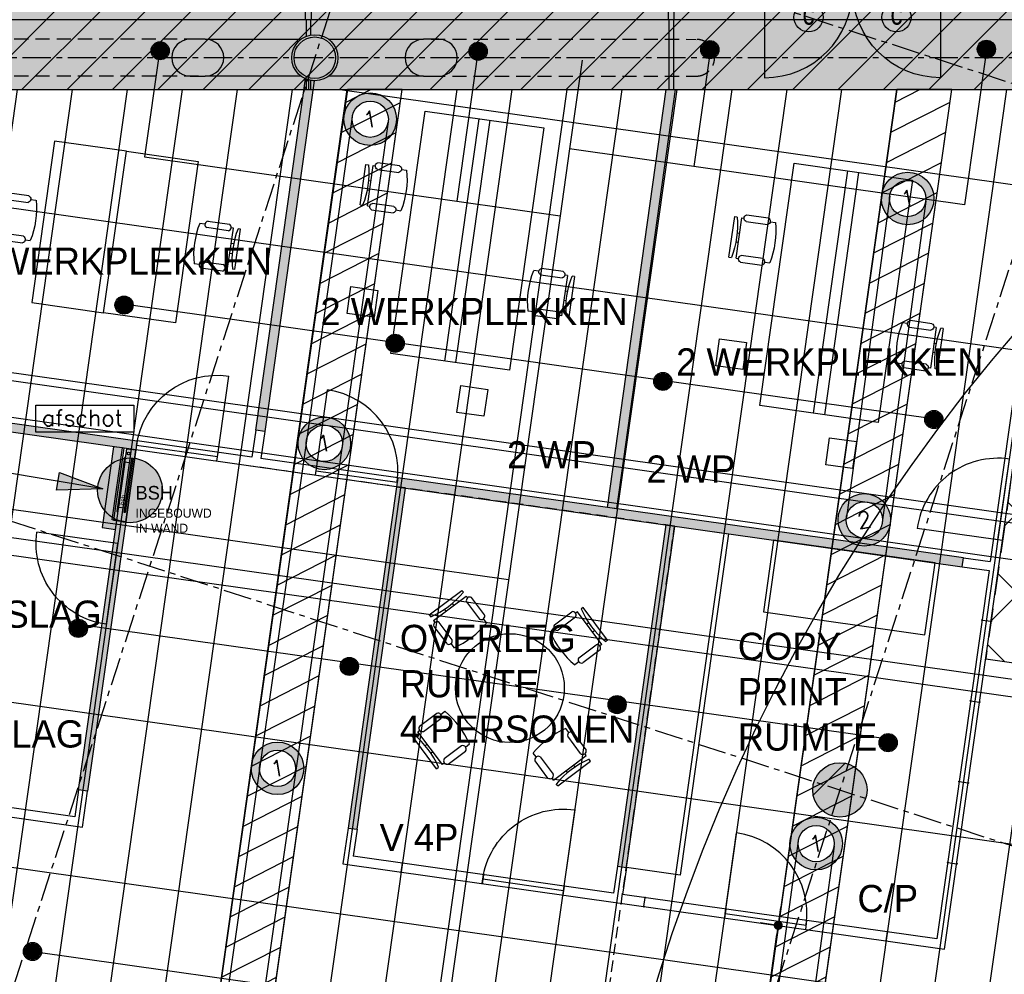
# Model space of a CAD drawing. Header units: millimetres. Extents: x -4106 to 114694, y -37499 to 54647.
# Tile 87 of 109: x 59038 to 69895, y 26336 to 36865. Entities that reach past the tile are written whole.
import ezdxf
from ezdxf.enums import TextEntityAlignment as Align

# ---------------------------------------------------------------- set-up
doc = ezdxf.new("R2010")
doc.units = ezdxf.units.MM
doc.header["$LTSCALE"] = 50
for name, pattern in [('B0301', [25, 12.5, -6.25, 0, -6.25]), ('B0401', [7.5, 5, -2.5]), ('B0702', [4.6875, 3.125, -1.5625]), ('XREF_05-werkset$0$B0702', [4.6875, 3.125, -1.5625]), ('XREF_STRAMIEN$0$B0201', [50, 31.25, -6.25, 6.25, -6.25])]:
    doc.linetypes.add(name, pattern=pattern)
for name, color, linetype in [('FOK_ BRANDSLANGHASPELS', 2, 'Continuous'), ('FOK_00_ALGEMEEN', 1, 'Continuous'), ('FOK_05---_TEKST_18', 1, 'Continuous'), ('FOK_05---_TEKST_25', 2, 'Continuous'), ('FOK_07_STRAMIEN', 13, 'B0301'), ('FOK_08---_MAATVOERING', 2, 'Continuous'), ('FOK_22_BINNENWANDEN', 2, 'Continuous'), ('FOK_22_BINNENWANDEN @ 1 VP1', 2, 'Continuous'), ('FOK_22_BINNENWANDEN @ 1 VP2', 2, 'Continuous'), ('FOK_22_BINNENWANDEN @ 1 VPModel', 2, 'Continuous'), ('FOK_82_LOS MEUBILAIR', 1, 'Continuous'), ('XREF_05-werkset$0$AA28G---_PREFABBETON', 242, 'Continuous'), ('XREF_05-werkset$0$AI28XH2-_STAAL', 1, 'Continuous'), ('XREF_05-werkset$0$AI31----_BUITENKOZ', 242, 'Continuous'), ('XREF_05-werkset$0$AI32XI--_HOUT', 242, 'Continuous'), ('XREF_05-werkset$0$AL$1A---_ALGEMEEN', 7, 'Continuous'), ('XREF_05-werkset$0$AL28G---_PREFABBETON', 4, 'Continuous'), ('XREF_05-werkset$0$AL28XH2-_STAAL', 4, 'Continuous'), ('XREF_05-werkset$0$AL31----_BUITENKOZ', 2, 'Continuous'), ('XREF_05-werkset$0$ALR3OR3-_OPPR30', 242, 'Continuous'), ('XREF_05-werkset$0$AT$1A---_ALGEMEEN', 7, 'Continuous'), ('XREF_05_PLAFOND$0$AA00VV4-_SOLID252', 254, 'Continuous'), ('XREF_05_PLAFOND$0$AA45----_PLAFONDAFW', 1, 'Continuous'), ('XREF_05_PLAFOND$0$AI45----_PLAFONDAFW', 2, 'Continuous'), ('XREF_05_Sprinkler installatie$0$verzonken sprinkler', 6, 'Continuous'), ('XREF_05_Sprinkler installatie$0$WL524---', 4, 'Continuous'), ('XREF_05_Sprinkler installatie$0$WL531---', 3, 'Continuous'), ('XREF_05_Sprinkler installatie$0$WL570---_TOEVOER', 3, 'Continuous'), ('XREF_05_Sprinkler installatie$0$WL6516--', 4, 'Continuous'), ('XREF_05_Vloergoot installaties$0$EL6131--_VG', 3, 'Continuous'), ('XREF_05_Vloergoot installaties$0$EL6222--', 3, 'Continuous'), ('XREF_STRAMIEN$0$AL$7A---_STRAMIEN', 1, 'XREF_STRAMIEN$0$B0201')]:
    doc.layers.add(name, color=color, linetype=linetype)
doc.styles.add('FOK-DIM', font='romans.shx')
doc.styles.add('XREF_05-werkset$0$02_100', font='ABTPR.SHX', dxfattribs={"width": 0.8, "height": 250})
doc.styles.add('XREF_05_Sprinkler installatie$0$BURO-018', font='simplex.shx', dxfattribs={"height": 180})
doc.styles.add('XREF_05_Sprinkler installatie$0$Standard', font='txt')
doc.styles.add('XREF_05_Vloergoot installaties$0$BURO-018', font='simplex.shx', dxfattribs={"height": 180})
doc.dimstyles.new('FOK-100', dxfattribs={"dimscale": 100, "dimtxt": 1.5, "dimasz": 1, "dimexe": 2, "dimexo": 0, "dimgap": 2, "dimtad": 1, "dimdec": 0, "dimzin": 11, "dimdsep": 46, "dimtxsty": 'FOK-DIM', "dimblk1": 'DOT', "dimblk2": 'DOT', "dimsah": 1, "dimcen": 2.5, "dimclrd": 256, "dimclre": 256, "dimclrt": 256, "dimadec": 0, "dimazin": 0, "dimtfac": 1, "dimtdec": 0, "dimtix": 1, "dimtmove": 2, "dimatfit": 3, "dimldrblk": 'DOT', "dimfxl": 2, "dimtolj": 1, "dimtzin": 0, "dimarcsym": 0})
pattern_1 = [(27.02, (0, 0), (-124.9329, 244.9832), [])]

# ---------------------------------------------------------------- blocks, each defined once
blk = doc.blocks.new('XREF_05-werkset$0$281B508F')
for radius in [254, 229]:
    blk.add_circle((0, 0), radius)
blk = doc.blocks.new('XREF_05-werkset$0$V-H-28G001_B09145W02')
at = {"layer": 'XREF_05-werkset$0$AA28G---_PREFABBETON'}
h = blk.add_hatch(color=254, dxfattribs=at)
edge = h.paths.add_edge_path()
edge.add_arc((0, 0), 300, 0, 360)
h = blk.add_hatch(dxfattribs=at)
h.set_pattern_fill('KALKZST', color=1, scale=880, style=0)
h.set_pattern_definition([(45, (-25612.5, -9670.3), (-390.278, 390.278), [])])
edge = h.paths.add_edge_path()
edge.add_arc((0, 0), 300, 0, 360)
at = {"layer": 'XREF_05-werkset$0$AL28G---_PREFABBETON'}
blk.add_circle((0, 0), 300, dxfattribs=at)
blk = doc.blocks.new('XREF_05-werkset$0$V-H-28X00A_09145B1')
at = {"layer": 'XREF_05-werkset$0$AI28XH2-_STAAL', "linetype": 'XREF_05-werkset$0$B0702'}
for p, q in [((61009, 36649), (58087, 36648)), ((63575, 36649), (66497, 36648)), ((61009, 36243), (58087, 36242)), ((63575, 36243), (66497, 36242))]:
    blk.add_line(p, q, dxfattribs=at)
at = {"layer": 'XREF_05-werkset$0$AI28XH2-_STAAL'}
for points in [[(61085, 36649), (62141, 36649)], [(62443, 36649), (63491, 36649)], [(62138, 36243), (61085, 36243)], [(63491, 36243), (62446, 36243)]]:
    blk.add_lwpolyline(points, dxfattribs=at)
at = {"layer": 'XREF_05-werkset$0$AI28XH2-_STAAL', "linetype": 'XREF_05-werkset$0$B0702'}
blk.add_arc((66497, 36445), 203, 270, 90, dxfattribs=at)
at = {"layer": 'XREF_05-werkset$0$AL28XH2-_STAAL'}
for points in [[(60917, 36649, 1), (60917, 36243), (61085, 36243, 1), (61085, 36649)], [(63491, 36649, 1), (63491, 36243), (63659, 36243, 1), (63659, 36649)]]:
    blk.add_lwpolyline(points, format="xyb", close=True, dxfattribs=at)
blk.add_blockref('XREF_05-werkset$0$V-H-28G001_B09145W02', (68082, 28370))
blk.add_blockref('XREF_05-werkset$0$281B508F', (62292, 36445), dxfattribs=at)
blk = doc.blocks.new('XREF_05-werkset$0$V-K-39-00GX_09145B')
at = {"color": 0, "linetype": 'ByBlock'}
blk.add_lwpolyline([(60, 0), (60, -170), (0, -170), (0, 0)], close=True, dxfattribs=at)
blk = doc.blocks.new('XREF_05-werkset$0$V-K-39-00GS_09145B')
at = {"color": 0, "linetype": 'ByBlock'}
blk.add_lwpolyline([(-60, 0), (-60, -170), (0, -170), (0, 0)], close=True, dxfattribs=at)
blk = doc.blocks.new('XREF_05-werkset$0$P-H-31-00YS_09145B1')
at = {"layer": 'XREF_05-werkset$0$AI31----_BUITENKOZ'}
for p, q in [((-60, 80), (-2000, 80)), ((-60, 56), (-2000, 56)), ((-60, -90), (-2000, -90))]:
    blk.add_line(p, q, dxfattribs=at)
for points in [[(-2000, 6), (-2000, -964, 0.41421), (-1030, 6)], [(-60, 6), (-60, -964, -0.41421), (-1030, 6)]]:
    blk.add_lwpolyline(points, format="xyb", dxfattribs=at)
at = {"layer": 'XREF_05-werkset$0$AL$1A---_ALGEMEEN'}
for centre in [(-1515, -298), (-545, -298)]:
    blk.add_circle(centre, 161, dxfattribs=at)
at = {"layer": 'XREF_05-werkset$0$AL31----_BUITENKOZ'}
for points in [[(-1034, 50), (-1996, 50), (-1998, 10), (-1032, 10)], [(-1026, 50), (-64, 50), (-62, 10), (-1028, 10)]]:
    blk.add_lwpolyline(points, close=True, dxfattribs=at)
for name, p in [('XREF_05-werkset$0$V-K-39-00GX_09145B', (-2060, 80)), ('XREF_05-werkset$0$V-K-39-00GS_09145B', (0, 80))]:
    blk.add_blockref(name, p, dxfattribs=at)
at = {"layer": 'XREF_05-werkset$0$AT$1A---_ALGEMEEN', "color": 7, "style": 'XREF_05-werkset$0$02_100', "width": 0.8}
for p in [(-1515, -255), (-545, -255)]:
    blk.add_text('c', height=250, dxfattribs=at).set_placement(p, align=Align.MIDDLE_CENTER)
blk = doc.blocks.new('XREF_05-werkset')
at = {"layer": 'XREF_05-werkset$0$AI32XI--_HOUT'}
blk.add_lwpolyline([(31191, 21080), (22128, 21566), (24131, 36865), (96261, 36865), (87027, -28343), (68250, -22249)], dxfattribs=at)
at = {"layer": 'XREF_05-werkset$0$ALR3OR3-_OPPR30', "linetype": 'XREF_05-werkset$0$B0702'}
blk.add_lwpolyline([(60436, 20099), (31231, 21828), (22997, 22270), (24807, 36095), (95374, 36095), (86393, -27328), (68974, -21675), (69214, 10716, 0.399143)], format="xyb", close=True, dxfattribs=at)
for name, p in [('XREF_05-werkset$0$P-H-31-00YS_09145B1', (69251, 37189)), ('XREF_05-werkset$0$V-H-28X00A_09145B1', (0, 0))]:
    blk.add_blockref(name, p)
blk = doc.blocks.new('XREF_STRAMIEN')
at = {"layer": 'XREF_STRAMIEN$0$AL$7A---_STRAMIEN', "ltscale": 0.2}
for p, q in [((24193.2, 42612.9), (99881.1, 18049.7)), ((50109.6, 42612.9), (99881.1, 26460.4)), ((99881.1, 36444.7), (4081.1, 36444.7))]:
    blk.add_line(p, q, dxfattribs=at)
for points in [[(64618.3, 43612.9), (43803.8, -20523.9)], [(73029.1, 43612.9), (51413.1, -22993.3)]]:
    blk.add_lwpolyline(points, dxfattribs=at)
blk = doc.blocks.new('XREF_05_PLAFOND')
at = {"layer": 'XREF_05_PLAFOND$0$AA00VV4-_SOLID252'}
h = blk.add_hatch(color=256, dxfattribs=at)
edge = h.paths.add_edge_path(flags=16)
edge.add_line((31231, 21828), (22997, 22270))
edge.add_line((22997, 22270), (24807, 36095))
edge.add_line((24807, 36095), (95374, 36095))
edge.add_line((95374, 36095), (86393, -27328))
edge.add_line((86393, -27328), (68974, -21675))
edge.add_line((68974, -21675), (69214, 10716))
edge.add_arc((59885, 10785), 9330, 359.5745, 446.6108)
edge.add_line((60436, 20099), (31231, 21828))
edge = h.paths.add_edge_path()
edge.add_line((31161, 20520), (31178, 20830))
edge.add_line((31178, 20830), (60378, 19101))
edge.add_arc((59885, 10785), 8330, -0.4255, 86.6075, ccw=False)
edge.add_line((68215, 10723), (67969, -22305))
edge.add_line((67969, -22305), (67940, -22396))
edge.add_line((67940, -22396), (87220, -28653))
edge.add_line((87220, -28653), (96531, 37100))
edge.add_line((96531, 37100), (23925, 37100))
edge.add_line((23925, 37100), (21807, 20927))
edge.add_line((21807, 20927), (31096, 20429))
edge.add_line((31096, 20429), (31101, 20524))
edge.add_line((31101, 20524), (31161, 20520))
at = {"layer": 'XREF_05_PLAFOND$0$AA45----_PLAFONDAFW'}
h = blk.add_hatch(dxfattribs=at)
h.set_pattern_fill('ANSI31', color=256, scale=2200, angle=342.02, style=0)
h.set_pattern_definition(pattern_1)
h.paths.add_polyline_path([(60386, 20102), (60985, 20050), (63257, 36095), (62651, 36095)])
h = blk.add_hatch(dxfattribs=at)
h.set_pattern_fill('ANSI31', color=256, scale=2200, angle=342.02, style=0)
h.set_pattern_definition(pattern_1)
h.paths.add_polyline_path([(66111, 17734), (66644, 17217), (69317, 36095), (68711, 36095)])
at = {"layer": 'XREF_05_PLAFOND$0$AI45----_PLAFONDAFW'}
h = blk.add_hatch(dxfattribs=at)
h.set_pattern_fill('_USER,_O', color=256, scale=600, angle=90, pattern_type=0)
h.set_pattern_definition([(81.94, (95233.5, 35104.6), (-594.073, 84.126), [])])
edge = h.paths.add_edge_path(flags=16)
edge.add_arc((41622, 26897), 5450, 0, 360)
h.paths.add_polyline_path([(49934, 30177), (51534, 30177), (51534, 27777), (49934, 27777)], flags=16)
edge = h.paths.add_edge_path(flags=16)
edge.add_arc((86127, 26613), 3800, 0, 360)
edge = h.paths.add_edge_path(flags=16)
edge.add_arc((74999, -10767), 5450, 0, 360)
edge = h.paths.add_edge_path()
edge.add_line((31231, 21828), (22997, 22270))
edge.add_line((22997, 22270), (24807, 36095))
edge.add_line((24807, 36095), (95374, 36095))
edge.add_line((95374, 36095), (86393, -27328))
edge.add_line((86393, -27328), (68974, -21675))
edge.add_line((68974, -21675), (69214, 10716))
edge.add_arc((59885, 10785), 9330, 359.5745, 446.6108)
edge.add_line((60436, 20099), (31231, 21828))
h = blk.add_hatch(dxfattribs=at)
h.set_pattern_fill('_USER,_O', color=256, scale=1800, pattern_type=0)
h.set_pattern_definition([(351.94, (95233.5, 35104.6), (252.378, 1782.22), [])])
edge = h.paths.add_edge_path(flags=16)
edge.add_arc((74999, -10767), 5450, 0, 360)
edge = h.paths.add_edge_path(flags=16)
edge.add_arc((41622, 26897), 5450, 0, 360)
h.paths.add_polyline_path([(49934, 30177), (51534, 30177), (51534, 27777), (49934, 27777)], flags=16)
edge = h.paths.add_edge_path(flags=16)
edge.add_arc((86127, 26613), 3800, 0, 360)
edge = h.paths.add_edge_path()
edge.add_line((31231, 21828), (22997, 22270))
edge.add_line((22997, 22270), (24807, 36095))
edge.add_line((24807, 36095), (95374, 36095))
edge.add_line((95374, 36095), (86393, -27328))
edge.add_line((86393, -27328), (68974, -21675))
edge.add_line((68974, -21675), (69214, 10716))
edge.add_arc((59885, 10785), 9330, 359.5745, 446.6108)
edge.add_line((60436, 20099), (31231, 21828))
at = {"layer": 'XREF_05_PLAFOND$0$AA45----_PLAFONDAFW'}
for points in [[(60386, 20102), (60985, 20050), (63257, 36095), (62651, 36095)], [(66111, 17734), (66644, 17217), (69317, 36095), (68711, 36095)]]:
    blk.add_lwpolyline(points, close=True, dxfattribs=at)
blk = doc.blocks.new('XREF_05_Sprinkler installatie$0$SP-KOP02')
at = {"color": 0, "linetype": 'Continuous'}
for p, q in [((-0.87, -0.02), (0.02, 0.87)), ((-0.85, -0.22), (0.22, 0.85)), ((-0.84, 0.23), (-0.23, 0.84)), ((-0.79, -0.38), (0.38, 0.79)), ((-0.7, -0.52), (0.52, 0.7)), ((-0.6, -0.64), (0.64, 0.6)), ((-0.47, -0.74), (0.74, 0.47)), ((-0.32, -0.81), (0.81, 0.32)), ((-0.14, -0.86), (0.86, 0.14)), ((0.07, -0.87), (0.87, -0.07)), ((0.38, -0.79), (0.79, -0.38))]:
    blk.add_line(p, q, dxfattribs=at)
at = {"color": 0, "linetype": 'Continuous', "const_width": 0.875}
blk.add_lwpolyline([(-0.44, 0, 1), (0.44, 0, 1)], format="xyb", close=True, dxfattribs=at)
at = {"color": 0, "linetype": 'Continuous'}
for radius in [1, 0.875]:
    blk.add_circle((0, 0), radius, dxfattribs=at)
at = {"color": 0, "linetype": 'Continuous', "style": 'XREF_05_Sprinkler installatie$0$Standard', "flags": 1}
for tag, p in [('SP_MATCODE', (2, 2)), ('SP_TEMP', (2, -3)), ('SP_DOORL', (2, -5)), ('SP_KFACT', (2, -7)), ('SP_SPRHK', (2, -9)), ('SP_KLEP', (2, -11))]:
    blk.add_attdef(tag, p, '', height=1, dxfattribs=at)
blk = doc.blocks.new('XREF_05_Sprinkler installatie$0$LU-PIJL7')
at = {"color": 0, "linetype": 'Continuous'}
for p, q in [((0, 0), (-15, 0)), ((-5, -1), (-5, 1)), ((-5, 1), (0, 0)), ((0, 0), (-5, -1))]:
    blk.add_line(p, q, dxfattribs=at)
blk.add_solid([(-5, 1), (-5, -1), (0, 0)], dxfattribs=at)
blk = doc.blocks.new('XREF_05_Sprinkler installatie')
at = {"layer": 'XREF_05_Sprinkler installatie$0$verzonken sprinkler'}
h = blk.add_hatch(dxfattribs=at)
h.set_pattern_fill('JIS_WOOD', color=256, scale=500, style=0)
h.set_pattern_definition([(45, (3.27, -36464.7), (-250, 250), [])])
h.paths.add_polyline_path([(24807, 36095), (95374, 36095), (86393, -27327), (68969, -21673), (69211, 10226), (69062, 12468), (68691, 13867), (68341, 14728), (67609, 16019), (67276, 16479), (66138, 17710), (64799, 18714), (64109, 19104), (63010, 19574), (61838, 19909), (60552, 20091), (59093, 20179), (23005, 22333)], flags=16)
h.paths.add_polyline_path([(24131, 36865), (96542, 37109), (87228, -28665), (68231, -22243), (68457, 9789), (68440, 11432), (68332, 12290), (67835, 13662), (67691, 14033), (66839, 15594), (65842, 16785), (63694, 18334), (62337, 18877), (59567, 19359), (56814, 19564), (22128, 21567)])
blk.add_lwpolyline([(24807, 36095), (95374, 36095), (86393, -27327), (68969, -21673), (69211, 10226), (69062, 12468), (68691, 13867), (68341, 14728), (67609, 16019), (67276, 16479), (66138, 17710), (64799, 18714), (64109, 19104), (63010, 19574), (61838, 19909), (60552, 20091), (59093, 20179), (23005, 22333)], close=True, dxfattribs=at)
at = {"layer": 'XREF_05_Sprinkler installatie$0$WL524---'}
for p, q in [((60584, 36540), (60416, 35352)), ((64091, 36508), (63858, 34865)), ((66646, 36488), (66470, 35246)), ((69698, 36529), (69457, 34823)), ((65239, 36417), (65101, 35440)), ((65101, 35440), (64997, 34703)), ((66470, 35246), (65101, 35440)), ((60416, 35352), (63858, 34865)), ((69457, 34823), (66470, 35246)), ((63858, 34865), (64997, 34703)), ((64997, 34703), (62943, 20201)), ((60186, 33731), (69183, 32457)), ((56902, 31758), (59856, 31339)), ((59856, 31339), (64429, 30692)), ((59682, 30199), (68639, 28931)), ((59192, 26589), (68148, 25321))]:
    blk.add_line(p, q, dxfattribs=at)
at = {"layer": 'XREF_05_Sprinkler installatie$0$WL531---'}
blk.add_line((53487, 31733), (76106, 28530), dxfattribs=at)
at = {"layer": 'XREF_05_Sprinkler installatie$0$WL570---_TOEVOER'}
blk.add_lwpolyline([(59215, 32614), (60295, 32614), (60295, 32315), (59215, 32315)], close=True, dxfattribs=at)
at = {"layer": 'XREF_05_Sprinkler installatie$0$WL570---_TOEVOER', "xscale": 99.99999999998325, "yscale": 100, "zscale": 100, "rotation": 350.4989829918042}
blk.add_blockref('XREF_05_Sprinkler installatie$0$LU-PIJL7', (59954, 31691), dxfattribs=at)
at = {"layer": 'XREF_05_Sprinkler installatie$0$WL6516--', "xscale": 99.9999999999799, "yscale": 100, "zscale": 100, "rotation": 7.589429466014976}
for p in [(60587, 36522), (64093, 36516), (66648, 36534), (69697, 36539), (60189, 33717), (63178, 33296), (66130, 32875), (69118, 32455), (59685, 30152), (62673, 29732), (65625, 29311), (68614, 28891), (59180, 26588)]:
    blk.add_blockref('XREF_05_Sprinkler installatie$0$SP-KOP02', p, dxfattribs=at)
at = {"layer": 'XREF_05_Sprinkler installatie$0$WL570---_TOEVOER', "insert": (59283, 32563), "char_height": 180, "width": 2903.21, "attachment_point": 1, "style": 'XREF_05_Sprinkler installatie$0$BURO-018'}
blk.add_mtext('afschot', dxfattribs=at)
blk = doc.blocks.new('XREF_05_Vloergoot installaties$0$E00415')
at = {"linetype": 'Continuous'}
h = blk.add_hatch(color=0, dxfattribs=at)
edge = h.paths.add_edge_path()
edge.add_arc((0, 0), 2.9, 0, 360)
edge = h.paths.add_edge_path(flags=16)
edge.add_arc((0, 0), 2, 0, 360)
at = {"color": 0, "linetype": 'Continuous'}
for radius in [2.9, 2]:
    blk.add_circle((0, 0), radius, dxfattribs=at)
at = {"color": 0, "linetype": 'Continuous', "style": 'XREF_05_Vloergoot installaties$0$BURO-018'}
for tag, p in [('E_GKAST', (0, 8)), ('E_GROEP', (0, 5)), ('E_SGROEP', (4.5, 5))]:
    blk.add_attdef(tag, text='', height=1.8, dxfattribs=at).set_placement(p, align=Align.MIDDLE)
at = {"color": 0, "linetype": 'Continuous', "style": 'XREF_05_Vloergoot installaties$0$BURO-018', "flags": 1}
for tag, p in [('E_VERMCODE', (13, 5)), ('E_MATCODE', (0, 0))]:
    blk.add_attdef(tag, text='', height=1.8, dxfattribs=at).set_placement(p, align=Align.MIDDLE)
blk = doc.blocks.new('XREF_05_Vloergoot installaties')
at = {"layer": 'XREF_05_Vloergoot installaties$0$EL6131--_VG'}
for p, q in [((38426, 35803), (80280, 29852)), ((62705, 35795), (62199, 32220)), ((63101, 35739), (62595, 32164)), ((38772, 35349), (80224, 29456)), ((68631, 34918), (68153, 31374)), ((69028, 34865), (68549, 31321)), ((62199, 32220), (60670, 21511)), ((62595, 32164), (61066, 21454)), ((67622, 27805), (66638, 20670)), ((68018, 27750), (67034, 20616))]:
    blk.add_line(p, q, dxfattribs=at)
at = {"layer": 'XREF_05_Vloergoot installaties$0$EL6222--'}
ref = blk.add_blockref('XREF_05_Vloergoot installaties$0$E00415', (62903, 35767), dxfattribs=dict(at, xscale=100.000000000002, yscale=100, zscale=100, rotation=351.5354125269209))
ref.add_attrib('E_GROEP', '1', dxfattribs={"layer": '0', "color": 1, "linetype": 'Continuous', "height": 180, "rotation": 9.5113, "style": 'XREF_05_Vloergoot installaties$0$BURO-018'}).set_placement((62903, 35767), align=Align.MIDDLE)
ref = blk.add_blockref('XREF_05_Vloergoot installaties$0$E00415', (68829, 34892), dxfattribs=dict(at, xscale=100.000000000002, yscale=100, zscale=100, rotation=351.5354125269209))
ref.add_attrib('E_GROEP', '1', dxfattribs={"layer": '0', "color": 1, "linetype": 'Continuous', "height": 180, "rotation": 9.5113, "style": 'XREF_05_Vloergoot installaties$0$BURO-018'}).set_placement((68829, 34892), align=Align.MIDDLE)
ref = blk.add_blockref('XREF_05_Vloergoot installaties$0$E00415', (62397, 32192), dxfattribs=dict(at, xscale=100.000000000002, yscale=100, zscale=100, rotation=351.5354125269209))
ref.add_attrib('E_GROEP', '1', dxfattribs={"layer": '0', "color": 1, "linetype": 'Continuous', "height": 180, "rotation": 9.5113, "style": 'XREF_05_Vloergoot installaties$0$BURO-018'}).set_placement((62397, 32192), align=Align.MIDDLE)
ref = blk.add_blockref('XREF_05_Vloergoot installaties$0$E00415', (68351, 31348), dxfattribs=dict(at, xscale=100.000000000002, yscale=100, zscale=100, rotation=351.5354125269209))
ref.add_attrib('E_GROEP', '2', dxfattribs={"layer": '0', "color": 1, "linetype": 'Continuous', "height": 180, "rotation": 9.5113, "style": 'XREF_05_Vloergoot installaties$0$BURO-018'}).set_placement((68351, 31348), align=Align.MIDDLE)
ref = blk.add_blockref('XREF_05_Vloergoot installaties$0$E00415', (61881, 28608), dxfattribs=dict(at, xscale=100.000000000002, yscale=100, zscale=100, rotation=351.5354125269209))
ref.add_attrib('E_GROEP', '1', dxfattribs={"layer": '0', "color": 1, "linetype": 'Continuous', "height": 180, "rotation": 9.5113, "style": 'XREF_05_Vloergoot installaties$0$BURO-018'}).set_placement((61881, 28608), align=Align.MIDDLE)
ref = blk.add_blockref('XREF_05_Vloergoot installaties$0$E00415', (67820, 27778), dxfattribs=dict(at, xscale=100.000000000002, yscale=100, zscale=100, rotation=351.5354125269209))
ref.add_attrib('E_GROEP', '1', dxfattribs={"layer": '0', "color": 1, "linetype": 'Continuous', "height": 180, "rotation": 9.5113, "style": 'XREF_05_Vloergoot installaties$0$BURO-018'}).set_placement((67820, 27778), align=Align.MIDDLE)
blk = doc.blocks.new('WP 1600-800')
at = {"linetype": 'Continuous'}
for p, q in [((701, 1636), (940, 1636)), ((569, 1600), (595, 1600)), ((569, 1600), (569, 1150)), ((648, 1600), (675, 1600)), ((648, 1600), (648, 1150)), ((940, 1564), (701, 1564)), ((966, 1600), (1022, 1600)), ((648, 1428), (620, 1428)), ((621, 1322), (648, 1322)), ((569, 1150), (595, 1150)), ((648, 1150), (675, 1150)), ((936, 1113), (697, 1113)), ((701, 1186), (940, 1186)), ((966, 1150), (1022, 1150))]:
    blk.add_line(p, q, dxfattribs=at)
blk.add_lwpolyline([(1134, 2275), (1934, 2275), (1934, 475), (1134, 475)], close=True)
for centre, radius, start, end in [((713, 1600), 37.7, 107.2856, 252.7144), ((929, 1600), 37.7, 287.2856, 72.7144), ((-349, 1375), 971, 346.5803, 13.4197), ((78, 1375), 971, 346.5803, 13.4197), ((711, 1149), 38.2, 104.3544, 248.7073), ((926, 1150), 38.2, 284.3544, 68.7073)]:
    blk.add_arc(centre, radius, start, end, dxfattribs=at)
blk = doc.blocks.new('A$C46E716B0')
at = {"layer": 'FOK_00_ALGEMEEN', "color": 13}
for points in [[(0, 0), (0, 900)], [(0, 0), (900, 0)]]:
    blk.add_lwpolyline(points, dxfattribs=at)
blk.add_arc((0, 0), 900, 0, 90, dxfattribs=at)
blk = doc.blocks.new('workbench bulo 2700')
at = {"linetype": 'Continuous'}
for p, q in [((68460, 36075), (68082, 33402)), ((69767, 35890), (68460, 36075)), ((69054, 35991), (68676, 33318)), ((68794, 33301), (69173, 35974)), ((69389, 33217), (69767, 35890)), ((69838, 35198), (69783, 35206)), ((69874, 35230), (70110, 35197)), ((70096, 35126), (69859, 35159)), ((70090, 34708), (70153, 35154)), ((70153, 35154), (70127, 35158)), ((70169, 34697), (70232, 35143)), ((70232, 35143), (70206, 35146)), ((70156, 34979), (70129, 34983)), ((70114, 34878), (70142, 34874)), ((69775, 34752), (69720, 34760)), ((69806, 34784), (70043, 34751)), ((70032, 34680), (69796, 34713)), ((70090, 34708), (70064, 34711)), ((70169, 34697), (70142, 34700)), ((67680, 34595), (67617, 34149)), ((67680, 34595), (67706, 34591)), ((67759, 34584), (67696, 34138)), ((67759, 34584), (67785, 34580)), ((68042, 34507), (67806, 34541)), ((67816, 34612), (68052, 34579)), ((68074, 34539), (68129, 34532)), ((67735, 34413), (67707, 34417)), ((67692, 34312), (67720, 34308)), ((67617, 34149), (67643, 34145)), ((67696, 34138), (67722, 34134)), ((67975, 34061), (67739, 34095)), ((67753, 34166), (67989, 34133)), ((68010, 34093), (68065, 34085)), ((68082, 33402), (69389, 33217))]:
    blk.add_line(p, q, dxfattribs=at)
for centre, radius, start, end in [((70686, 34851), 971, 158.5203, 185.3597), ((69878, 35192), 38.2, 96.2944, 240.6473), ((70091, 35164), 38.2, 276.2944, 60.6473), ((71109, 34791), 971, 158.5203, 185.3597), ((69812, 34747), 37.7, 99.2256, 244.6544), ((70026, 34717), 37.7, 279.2256, 64.6544), ((66740, 34501), 971, 338.5203, 5.3597), ((67822, 34575), 37.7, 99.2256, 244.6544), ((68036, 34545), 37.7, 279.2256, 64.6544), ((67162, 34441), 971, 338.5203, 5.3597), ((67757, 34128), 38.2, 96.2944, 240.6473), ((67971, 34099), 38.2, 276.2944, 60.6473)]:
    blk.add_arc(centre, radius, start, end, dxfattribs=at)
blk = doc.blocks.new('VERGADER 4P ROND')
at = {"linetype": 'Continuous'}
for p, q in [((70721, 29561), (71081, 29831)), ((70769, 29497), (71129, 29768)), ((71081, 29831), (71097, 29810)), ((71129, 29768), (71145, 29747)), ((71330, 29560), (71187, 29751)), ((70974, 29686), (70991, 29664)), ((71132, 29704), (71275, 29513)), ((72417, 29642), (72396, 29626)), ((72688, 29282), (72417, 29642)), ((70721, 29561), (70737, 29539)), ((70906, 29601), (70889, 29623)), ((72102, 29451), (72293, 29594)), ((72333, 29534), (72142, 29390)), ((72354, 29594), (72332, 29578)), ((72624, 29234), (72354, 29594)), ((70769, 29497), (70784, 29476)), ((70772, 29433), (70915, 29243)), ((70973, 29286), (70829, 29476)), ((71320, 29514), (71353, 29469)), ((72479, 29473), (72457, 29457)), ((72099, 29403), (72055, 29370)), ((72521, 29372), (72543, 29389)), ((70960, 29243), (70993, 29199)), ((72370, 29088), (72560, 29231)), ((72624, 29234), (72603, 29218)), ((72688, 29282), (72667, 29266)), ((72604, 29174), (72413, 29030)), ((72370, 29043), (72326, 29010)), ((70803, 28474), (70612, 28331)), ((70849, 28463), (70894, 28497)), ((70659, 28275), (70850, 28419)), ((70532, 28225), (70553, 28240)), ((70595, 28272), (70616, 28288)), ((70866, 27912), (70595, 28272)), ((72260, 28264), (72226, 28308)), ((72307, 28261), (72451, 28070)), ((70802, 27864), (70532, 28225)), ((70676, 28118), (70699, 28135)), ((71120, 28103), (71164, 28137)), ((72390, 28030), (72247, 28221)), ((70762, 28050), (70740, 28033)), ((71077, 28116), (70886, 27973)), ((70930, 27915), (71120, 28059)), ((71900, 27993), (71866, 28037)), ((72451, 28009), (72435, 28031)), ((70866, 27912), (70887, 27928)), ((72030, 27759), (71887, 27950)), ((71944, 27993), (72088, 27803)), ((72091, 27739), (72451, 28009)), ((72138, 27675), (72498, 27946)), ((72330, 27884), (72313, 27906)), ((72498, 27946), (72483, 27967)), ((70802, 27864), (70823, 27880)), ((72228, 27842), (72245, 27820)), ((72091, 27739), (72075, 27760)), ((72138, 27675), (72122, 27696))]:
    blk.add_line(p, q, dxfattribs=at)
blk.add_circle((71610, 28753), 600)
for centre, radius, start, end in [((70349, 30429), 971, 293.5168, 320.3562), ((71167, 29719), 38.2, 58.2292, 202.5821), ((71295, 29546), 38.2, 238.2292, 22.5821), ((72303, 29558), 38.2, 321.2909, 105.6438), ((73286, 30013), 971, 203.5168, 230.3562), ((70807, 29446), 37.7, 54.2221, 199.6509), ((70606, 30089), 971, 293.5168, 320.3562), ((72132, 29427), 38.2, 141.2909, 285.6438), ((72945, 29757), 971, 203.5168, 230.3562), ((70937, 29273), 37.7, 234.2221, 19.6509), ((72573, 29196), 37.7, 324.2221, 109.6509), ((72400, 29066), 37.7, 144.2221, 289.6509), ((70817, 28439), 38.2, 328.2292, 112.5821), ((70274, 27749), 971, 23.5168, 50.3562), ((69933, 27493), 971, 23.5168, 50.3562), ((70644, 28311), 38.2, 148.2292, 292.5821), ((72614, 27418), 971, 113.5168, 140.3562), ((72284, 28231), 38.2, 51.2909, 195.6438), ((71090, 28081), 37.7, 324.2221, 109.6509), ((72414, 28060), 38.2, 231.2909, 15.6438), ((70917, 27951), 37.7, 144.2221, 289.6509), ((71922, 27963), 37.7, 54.2221, 199.6509), ((72870, 27077), 971, 113.5168, 140.3562), ((72052, 27790), 37.7, 234.2221, 19.6509)]:
    blk.add_arc(centre, radius, start, end, dxfattribs=at)
blk = doc.blocks.new('gevelaansluiting recht')
at = {"layer": 'FOK_22_BINNENWANDEN'}
blk.add_hatch(color=256, dxfattribs=at).paths.add_polyline_path([(4, 30), (-4, -30), (-237, 3), (-229, 63)])
for points in [[(-992, 166), (-999, 116)], [(-236, 8), (-999, 116)], [(-229, 58), (-992, 166)]]:
    blk.add_lwpolyline(points, dxfattribs=at)
blk.add_lwpolyline([(4, 30), (-4, -30), (-237, 3), (-229, 63)], close=True, dxfattribs=at)
blk = doc.blocks.new('*U557')
at = {"layer": 'FOK_22_BINNENWANDEN @ 1 VP1'}
blk.add_hatch(color=256, dxfattribs=at).paths.add_polyline_path([(674, 4059), (575, 4074), (42, 311), (141, 297)])
at = {"layer": 'FOK_22_BINNENWANDEN @ 1 VP2'}
blk.add_hatch(color=256, dxfattribs=at).paths.add_polyline_path([(674, 4059), (575, 4074), (42, 311), (141, 297)])
at = {"layer": 'FOK_22_BINNENWANDEN @ 1 VPModel'}
blk.add_hatch(color=256, dxfattribs=at).paths.add_polyline_path([(674, 4059), (575, 4074), (42, 311), (141, 297)])
blk = doc.blocks.new('A$C33344D17')
at = {"layer": 'FOK_22_BINNENWANDEN'}
blk.add_lwpolyline([(674, 4059), (575, 4074), (42, 311), (141, 297)], close=True, dxfattribs=at)
for points in [[(42, 311), (0, 14)], [(141, 297), (99, 0)]]:
    blk.add_lwpolyline(points, dxfattribs=at)
blk.add_blockref('*U557', (0, 0), dxfattribs=at)
blk = doc.blocks.new('A$C094F4788')
at = {"layer": 'Defpoints'}
blk.add_lwpolyline([(5, 19), (104, 5)], dxfattribs=at)
blk.add_point((5, 19), dxfattribs=at)
at = {"layer": 'Defpoints', "color": 5}
for p in [(5, 19), (104, 5)]:
    blk.add_point(p, dxfattribs=at)
at = {"layer": 'FOK_22_BINNENWANDEN', "color": 5}
for centre in [(5, 19), (104, 5)]:
    blk.add_circle(centre, 5, dxfattribs=at)
blk = doc.blocks.new('DOT')
at = {"color": 0}
blk.add_line((-2, 0), (2, 0), dxfattribs=at)
at = {"color": 0, "const_width": 0.5}
blk.add_lwpolyline([(-0.25, 0, 1), (0.25, 0, 1)], format="xyb", close=True, dxfattribs=at)
blk = doc.blocks.new('*D47')
at = {"layer": 'Defpoints', "color": 0}
for p in [(67402, 26876), (67402, 26876), (67079, 24599)]:
    blk.add_point(p, dxfattribs=at)
at = {"layer": 'FOK_08---_MAATVOERING', "lineweight": -2}
for p, q in [((67402, 26876), (67204, 26904)), ((67093, 24698), (67388, 26777)), ((67079, 24599), (66881, 24627))]:
    blk.add_line(p, q, dxfattribs=at)
at = {"layer": 'FOK_08---_MAATVOERING', "lineweight": -2, "xscale": 100, "yscale": 100, "zscale": 100}
for p, rotation in [((67402, 26876), 81.93999999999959), ((67079, 24599), 261.9399999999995)]:
    blk.add_blockref('DOT', p, dxfattribs=dict(at, rotation=rotation))
at = {"layer": 'FOK_08---_MAATVOERING', "insert": (66968, 25776), "char_height": 150, "attachment_point": 5, "rotation": 81.94, "style": 'FOK-DIM'}
blk.add_mtext('\\A1;2300', dxfattribs=at)
blk = doc.blocks.new('A$C4D8164B4')
at = {"layer": 'FOK_ BRANDSLANGHASPELS'}
h = blk.add_hatch(color=252, dxfattribs=at)
edge = h.paths.add_edge_path()
edge.add_arc((20129, 20117), 357, 0, 360)
at = {"layer": 'FOK_ BRANDSLANGHASPELS', "color": 2}
blk.add_circle((20000, 20000), 20000, dxfattribs=at)
at = {"layer": 'FOK_ BRANDSLANGHASPELS', "color": 6}
blk.add_circle((20129, 20117), 357, dxfattribs=at)
blk = doc.blocks.new('A$C333B68CE')
at = {"color": 253}
blk.add_lwpolyline([(0, 0), (800, 0), (800, 135), (0, 135)], close=True, dxfattribs=at)
at = {"color": 13}
for points in [[(100, 102), (700, 102), (700, 112), (100, 112)], [(100, 32), (700, 32), (700, 22), (100, 22)], [(150, 32), (650, 32), (650, 102), (150, 102)]]:
    blk.add_lwpolyline(points, close=True, dxfattribs=at)
blk.add_circle((749, 74), 15, dxfattribs=at)
at = {"color": 13, "insert": (178, 92), "char_height": 50, "width": 193.01, "attachment_point": 1}
blk.add_mtext('{\\fArial|b0|i0|c0|p34;bsh}', dxfattribs=at)
blk = doc.blocks.new('*U551')
at = {"layer": 'FOK_22_BINNENWANDEN @ 1 VP1'}
blk.add_hatch(color=256, dxfattribs=at).paths.add_polyline_path([(54096, 33103), (60335, 32219), (60320, 32120), (54082, 33004)])
at = {"layer": 'FOK_22_BINNENWANDEN @ 1 VP2'}
blk.add_hatch(color=256, dxfattribs=at).paths.add_polyline_path([(54096, 33103), (60335, 32219), (60320, 32120), (54082, 33004)])
at = {"layer": 'FOK_22_BINNENWANDEN @ 1 VPModel'}
blk.add_hatch(color=256, dxfattribs=at).paths.add_polyline_path([(54096, 33103), (60335, 32219), (60320, 32120), (54082, 33004)])
blk = doc.blocks.new('*U552')
at = {"layer": 'FOK_22_BINNENWANDEN @ 1 VP1'}
blk.add_hatch(color=256, dxfattribs=at).paths.add_polyline_path([(69443, 30930), (63206, 31813), (63192, 31714), (69429, 30831)])
at = {"layer": 'FOK_22_BINNENWANDEN @ 1 VP2'}
blk.add_hatch(color=256, dxfattribs=at).paths.add_polyline_path([(69443, 30930), (63206, 31813), (63192, 31714), (69429, 30831)])
at = {"layer": 'FOK_22_BINNENWANDEN @ 1 VPModel'}
blk.add_hatch(color=256, dxfattribs=at).paths.add_polyline_path([(69443, 30930), (63206, 31813), (63192, 31714), (69429, 30831)])
blk = doc.blocks.new('*U553')
at = {"layer": 'FOK_22_BINNENWANDEN @ 1 VP1'}
blk.add_hatch(color=256, dxfattribs=at).paths.add_polyline_path([(61643, 32337), (62188, 36213), (62286, 36191), (61742, 32323)])
at = {"layer": 'FOK_22_BINNENWANDEN @ 1 VP2'}
blk.add_hatch(color=256, dxfattribs=at).paths.add_polyline_path([(61643, 32337), (62188, 36213), (62286, 36191), (61742, 32323)])
at = {"layer": 'FOK_22_BINNENWANDEN @ 1 VPModel'}
blk.add_hatch(color=256, dxfattribs=at).paths.add_polyline_path([(61643, 32337), (62188, 36213), (62286, 36191), (61742, 32323)])
blk = doc.blocks.new('*U555')
at = {"layer": 'FOK_22_BINNENWANDEN @ 1 VP1'}
blk.add_hatch(color=256, dxfattribs=at).paths.add_polyline_path([(65519, 31485), (66166, 36095), (66267, 36095), (65618, 31471)])
at = {"layer": 'FOK_22_BINNENWANDEN @ 1 VP2'}
blk.add_hatch(color=256, dxfattribs=at).paths.add_polyline_path([(65519, 31485), (66166, 36095), (66267, 36095), (65618, 31471)])
at = {"layer": 'FOK_22_BINNENWANDEN @ 1 VPModel'}
blk.add_hatch(color=256, dxfattribs=at).paths.add_polyline_path([(65519, 31485), (66166, 36095), (66267, 36095), (65618, 31471)])
blk = doc.blocks.new('*U558')
at = {"layer": 'FOK_22_BINNENWANDEN @ 1 VP1'}
blk.add_hatch(color=256, dxfattribs=at).paths.add_polyline_path([(60095, 31242), (60109, 31341), (60060, 31348), (60172, 32142), (60073, 32156), (59946, 31263)])
at = {"layer": 'FOK_22_BINNENWANDEN @ 1 VP2'}
blk.add_hatch(color=256, dxfattribs=at).paths.add_polyline_path([(60095, 31242), (60109, 31341), (60060, 31348), (60172, 32142), (60073, 32156), (59946, 31263)])
at = {"layer": 'FOK_22_BINNENWANDEN @ 1 VPModel'}
blk.add_hatch(color=256, dxfattribs=at).paths.add_polyline_path([(60095, 31242), (60109, 31341), (60060, 31348), (60172, 32142), (60073, 32156), (59946, 31263)])

msp = doc.modelspace()

# ---------------------------------------------------------------- hatches: boundary and pattern name
at = {"layer": 'FOK_08---_MAATVOERING'}
h = msp.add_hatch(dxfattribs=at)
h.set_pattern_fill('ANSI37', color=254, scale=200, style=0)
h.paths.add_polyline_path([(70687.8, 36864.7), (69689.4, 29814.6), (82166.3, 28047.7), (83414.9, 36864.7)])
h = msp.add_hatch(dxfattribs=at)
h.set_pattern_fill('ANSI37', color=254, scale=200, style=0)
edge = h.paths.add_edge_path()
edge.add_line((65844.8, 24773.4), (48102.6, 27285.8))
edge.add_line((48102.6, 27285.8), (47090.4, 20137.8))
edge.add_line((47090.4, 20137.8), (60392, 19350.2))
edge.add_arc((59884.9, 10785.6), 8579.5, 54.60356, 86.61135, ccw=False)
edge.add_line((64854.4, 17779.4), (65844.8, 24773.4))
at = {"layer": 'FOK_22_BINNENWANDEN'}
for color, points in [(256, [(62190.9, 37099.7), (62250.9, 37099.7), (62250.9, 36864.7), (62190.9, 36864.7)]), (253, [(60109, 31341), (60221.2, 32133.1), (60320.5, 32120.3), (60208.1, 31327)]), (256, [(60208, 31327), (59787.6, 28356.9), (59688.5, 28370.9), (60109, 31341)])]:
    msp.add_hatch(color=color, dxfattribs=at).paths.add_polyline_path(points)

# ---------------------------------------------------------------- linework, layer by layer
at = {"layer": 'Defpoints', "linetype": 'B0401', "ltscale": 0.5}
for p, q in [((66259, 31279.6), (61583.2, 31941.5)), ((64094, 15967.7), (66259, 31279.6))]:
    msp.add_line(p, q, dxfattribs=at)
at = {"layer": 'FOK_08---_MAATVOERING', "color": 13, "linetype": 'B0702', "ltscale": 2}
msp.add_lwpolyline([(70687.8, 36864.7), (69689.4, 29814.6), (82166.3, 28047.7), (83414.9, 36864.7), (70687.8, 36864.7)], dxfattribs=at)
at = {"layer": 'FOK_22_BINNENWANDEN', "ltscale": 0.5}
msp.add_line((59646.5, 28073.9), (57963.3, 28312.6), dxfattribs=at)
at = {"layer": 'FOK_22_BINNENWANDEN'}
for points in [[(62190.9, 37099.7), (62250.9, 37099.7), (62250.9, 36864.7), (62190.9, 36864.7)], [(61642.7, 32337.3), (62188, 36212.9), (62285.8, 36190.7), (61741.7, 32323.4)], [(65518.6, 31485.4), (66166.1, 36094.7), (66267.1, 36094.7), (65617.6, 31471.4)], [(54096.4, 33102.7), (60334.5, 32219.3), (60320.5, 32120.3), (54082.4, 33003.7)], [(60095, 31242), (60109, 31341), (60059.5, 31348), (60171.9, 32141.5), (60072.9, 32155.5), (59946.5, 31263)], [(60109, 31341), (60221.2, 32133.1), (60320.5, 32120.3), (60208.1, 31327)], [(69443.3, 30929.6), (63205.9, 31812.9), (63191.9, 31713.9), (69429.3, 30830.6)], [(60208, 31327), (59787.6, 28356.9), (59688.5, 28370.9), (60109, 31341)]]:
    msp.add_lwpolyline(points, close=True, dxfattribs=at)
for points in [[(62195.9, 36864.7), (62195.9, 36679.8)], [(62245.9, 36864.7), (62245.9, 36694.4)], [(62195.9, 36209.6), (62195.9, 36094.7)], [(62220.9, 36200.8), (62220.9, 36094.7)], [(62245.9, 36194.9), (62245.9, 36094.7)], [(54116.1, 36094.7), (53097.5, 28901.2), (59731.5, 27960.9)], [(62195.9, 36094.7), (62245.9, 36094.7)], [(62602.8, 27553.8), (69236.1, 26613.5), (70578.7, 36094.7), (70251, 36094.7)], [(61642.7, 32337.3), (61597.2, 32040.5)], [(61741.7, 32323.4), (61696.2, 32026.5)], [(61597.2, 32040.5), (60334.5, 32219.3)], [(63191.9, 31713.9), (60320.5, 32120.3)], [(61211.6, 31994.1), (61225.6, 32093.1)], [(63205.9, 31812.9), (61696.2, 32026.5)], [(62300.8, 31840.1), (62314.8, 31939.1)], [(69874.4, 31120.9), (69775.4, 31134.9)], [(69443.3, 30929.6), (69740.4, 30887.6)], [(69429.3, 30830.6), (69726.4, 30788.6)], [(59688.5, 28370.9), (59646.5, 28073.9)], [(59731.5, 27960.9), (59787.6, 28356.9)], [(62616.8, 27652.8), (62602.8, 27553.8)], [(64151, 27434.6), (64137, 27335.6)], [(65042.1, 27308.4), (65028.1, 27209.4)], [(65042.7, 27310.9), (65028.7, 27211.9)], [(66824.4, 27056), (66810.3, 26957)], [(67715.5, 26929.8), (67701.4, 26830.8)]]:
    msp.add_lwpolyline(points, dxfattribs=at)
at = {"layer": 'FOK_22_BINNENWANDEN', "ltscale": 0.5}
for points in [[(62166, 36094.6), (62267, 36094.6)], [(70251, 35994.7), (70463.6, 35994.7), (69740.4, 30887.6)], [(69726.4, 30788.6), (69151.1, 26726.6), (65686.1, 27217.8)], [(65587.1, 27231.8), (62715.8, 27638.8)]]:
    msp.add_lwpolyline(points, dxfattribs=at)
at = {"layer": 'FOK_82_LOS MEUBILAIR'}
for points in [[(62690.1, 33921.5), (62987.2, 33879.5), (62945.1, 33582.4), (62648.1, 33624.5)], [(66756.1, 33345.8), (67053.1, 33303.7), (67011.1, 33006.7), (66714, 33048.7)], [(63901.5, 32829.8), (64198.6, 32787.8), (64156.5, 32490.7), (63859.5, 32532.8)], [(67967.5, 32254), (68264.5, 32212), (68222.5, 31915), (67925.4, 31957)], [(66855, 31193.1), (66322.2, 27430.6), (65728.2, 27514.8), (66261, 31277.3)], [(69132.3, 30872.7), (67350.1, 31125.2), (67237.9, 30333.1), (69020.1, 30080.6)]]:
    msp.add_lwpolyline(points, close=True, dxfattribs=at)

# ---------------------------------------------------------------- block references
for name in ['XREF_05_PLAFOND', 'XREF_05_Sprinkler installatie', 'XREF_05_Vloergoot installaties']:
    msp.add_blockref(name, (0, 0))
at = {"rotation": 81.93999958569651}
msp.add_blockref('A$C333B68CE', (60208, 31327), dxfattribs=at)
at = {"layer": 'FOK_ BRANDSLANGHASPELS'}
for p in [(40125.7, 11556.7), (65187.1, 382.2)]:
    msp.add_blockref('A$C4D8164B4', p, dxfattribs=at)
at = {"layer": 'FOK_07_STRAMIEN'}
msp.add_blockref('XREF_STRAMIEN', (0, 0), dxfattribs=at)
at = {"layer": 'FOK_22_BINNENWANDEN'}
for name, p in [('XREF_05-werkset', (0, 0)), ('*U553', (0, 0)), ('*U555', (0, 0)), ('*U551', (0, 0)), ('*U558', (0, 0)), ('*U552', (0, 0)), ('A$C33344D17', (62616.8, 27638.8)), ('A$C33344D17', (65587.1, 27217.8)), ('A$C094F4788', (69644.2, 30224.8)), ('A$C094F4788', (69518, 29333.7)), ('A$C094F4788', (69391.8, 28442.5)), ('A$C094F4788', (69265.6, 27551.4))]:
    msp.add_blockref(name, p, dxfattribs=at)
for name, p, rotation in [('gevelaansluiting recht', (66221, 37099.8), 98.05970109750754), ('A$C46E716B0', (62307.8, 31889.5), 351.9553668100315), ('A$C46E716B0', (69824.9, 31127.9), 81.93498784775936), ('A$C46E716B0', (66817.1, 27006.1), 351.9349878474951), ('A$C094F4788', (63264.9, 27456.8), 90), ('A$C094F4788', (64156.6, 27333.1), 90), ('A$C094F4788', (65938.2, 27078.2), 90), ('A$C094F4788', (68611.6, 26699.6), 90)]:
    msp.add_blockref(name, p, dxfattribs=dict(at, rotation=rotation))
at = {"layer": 'FOK_22_BINNENWANDEN', "xscale": -1}
for p, rotation in [((61218.6, 32043.6), 351.9399999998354), ((60118.4, 31087.9), 81.96099317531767), ((65035.1, 27258.9), 351.9450121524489)]:
    msp.add_blockref('A$C46E716B0', p, dxfattribs=dict(at, rotation=rotation))
at = {"layer": 'FOK_82_LOS MEUBILAIR', "xscale": -1}
for name, p, rotation in [('workbench bulo 2700', (7379.4, 86848.3), 163.879999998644), ('WP 1600-800', (58367.4, 36155.8), 171.9399999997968), ('workbench bulo 2700', (11445.4, 86272.5), 163.8799999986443)]:
    msp.add_blockref(name, p, dxfattribs=dict(at, rotation=rotation))
at = {"layer": 'FOK_82_LOS MEUBILAIR', "rotation": 171.9399999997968}
msp.add_blockref('WP 1600-800', (62197, 35613.5), dxfattribs=at)
at = {"layer": 'FOK_82_LOS MEUBILAIR'}
msp.add_blockref('VERGADER 4P ROND', (-7166.7, 740.2), dxfattribs=at)

# ---------------------------------------------------------------- texts
at = {"layer": 'FOK_05---_TEKST_18', "char_height": 300, "width": 57960.996, "attachment_point": 1}
for s, insert in [('{\\fCentury Gothic|b0|i0|c0|p34;2 WERKPLEKKEN}', (58432.4, 34351.1)), ('{\\fCentury Gothic|b0|i0|c0|p34;2 WERKPLEKKEN}', (62354, 33795.7)), ('{\\fCentury Gothic|b0|i0|c0|p34;2 WERKPLEKKEN}', (66276.1, 33240.3)), ('{\\fCentury Gothic|b0|i0|c0|p34;OPSLAG}', (58291.8, 30458.5)), ('{\\fCentury Gothic|b0|i0|c0|p34;OVERLEG\\PRUIMTE\\P4 PERSONEN}', (63230.2, 30190.9)), ('{\\fCentury Gothic|b0|i0|c0|p34;COPY\\PPRINT\\PRUIMTE}', (66956.3, 30103.7))]:
    msp.add_mtext(s, dxfattribs=dict(at, insert=insert))
at = {"layer": 'FOK_05---_TEKST_25', "char_height": 300, "width": 57960.996, "attachment_point": 1}
for s, insert in [('{\\fCentury Gothic|b0|i0|c0|p34;2 WP}', (64411.5, 32216.4)), ('{\\fCentury Gothic|b0|i0|c0|p34;2 WP}', (65948.2, 32058.6)), ('{\\fCentury Gothic|b0|i0|c0|p34;OPSLAG}', (58099, 29137.4)), ('{\\fCentury Gothic|b0|i0|c0|p34;V 4P}', (63006.2, 27995.9)), ('{\\fCentury Gothic|b0|i0|c0|p34;C/P}', (68275.5, 27322.2))]:
    msp.add_mtext(s, dxfattribs=dict(at, insert=insert))
at = {"layer": 'FOK_82_LOS MEUBILAIR', "color": 2, "insert": (60315.9, 31722.4), "char_height": 150, "width": 57960.996, "attachment_point": 1}
msp.add_mtext('{\\fCentury Gothic|b0|i0|c0|p34;BSH\\P\\H0.66667x;INGEBOUWD \\PIN WAND}', dxfattribs=at)

# ---------------------------------------------------------------- dimensions: what is measured, and where the dimension line sits
at = {"layer": 'FOK_08---_MAATVOERING'}
dim = msp.add_linear_dim(base=(67401.6, 26875.8), p1=(67079.2, 24598.6), p2=(67401.6, 26875.8), angle=261.94, dimstyle='FOK-100', dxfattribs=at)
dim.commit()
dim.dimension.update_dxf_attribs({"geometry": '*D47', "text_midpoint": (66968.1, 25775.8)})

doc.saveas('drawing.dxf')
